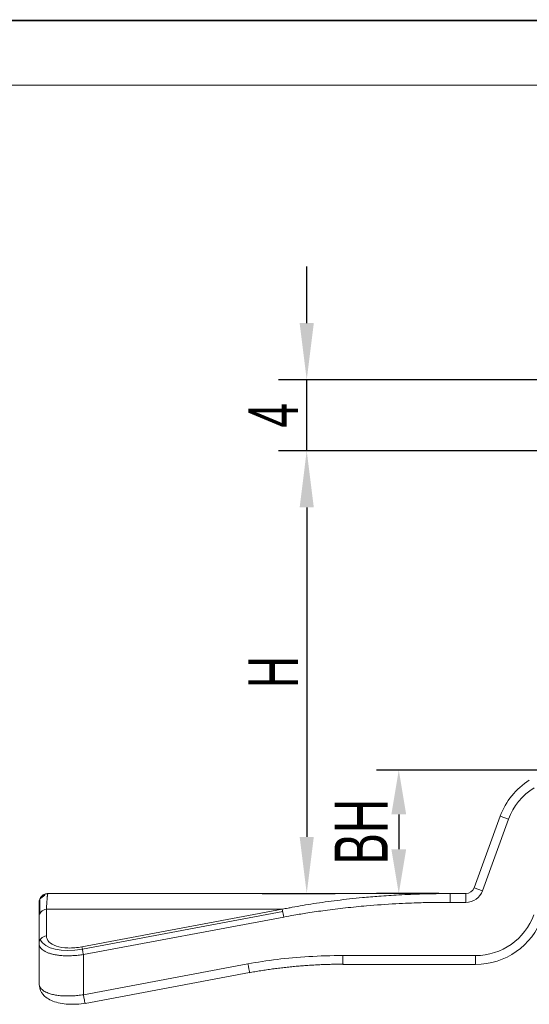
# Model space of a CAD drawing. Header units: inches. Extents: x 140955 to 141172, y 128344 to 128498.
# Tile 3 of 6: x 140994 to 141023, y 128442 to 128498. Entities that reach past the tile are written whole.
import ezdxf

# ---------------------------------------------------------------- set-up
doc = ezdxf.new("R2010")
doc.units = ezdxf.units.IN
for name, color, linetype, lineweight in [('1', 7, 'Continuous', 18), ('实线层', 7, 'Continuous', 25), ('尺寸线层', 3, 'Continuous', 18)]:
    doc.layers.add(name, color=color, linetype=linetype, lineweight=lineweight)
doc.styles.add('标准', font='txt', dxfattribs={"width": 0.667})
doc.dimstyles.new('对齐', dxfattribs={"dimtxt": 3, "dimasz": 2.5, "dimexe": 1.25, "dimexo": 0.625, "dimtad": 1, "dimdsep": 46, "dimtxsty": '标准', "dimcen": 2.5, "dimclrd": 3, "dimclre": 3, "dimclrt": 3, "dimadec": 0, "dimazin": 0, "dimtfac": 1, "dimtmove": 0, "dimatfit": 3, "dimfxl": 1, "dimarcsym": 0})
doc.dimstyles.new('标准', dxfattribs={"dimscale": 0.8, "dimtxt": 3.5, "dimasz": 4, "dimexe": 2, "dimexo": 0, "dimtad": 1, "dimdec": 1, "dimdsep": 46, "dimtxsty": '标准', "dimblk": '_CAXARROW', "dimcen": 0, "dimdle": 8, "dimazin": 2, "dimtfac": 0.707107, "dimtmove": 0, "dimatfit": 3, "dimfxl": 1, "dimtolj": 1, "dimarcsym": 1})

# ---------------------------------------------------------------- blocks, each defined once
blk = doc.blocks.new('_CAXARROW')
blk.add_hatch(color=0).paths.add_polyline_path([(0, 0), (-1, 0.125), (-1, -0.125)], flags=0)
blk = doc.blocks.new('*D10')
at = {"layer": 'Defpoints', "color": 0, "transparency": 16777216}
for p in [(141026.219, 128473.474), (141007.744, 128448.474), (141010.257, 128448.474)]:
    blk.add_point(p, dxfattribs=at)
at = {"layer": '尺寸线层', "color": 0, "linetype": 'Continuous', "lineweight": -2, "transparency": 16777216}
for p, q in [((141026.219, 128473.474), (141008.657, 128473.474)), ((141010.257, 128470.274), (141010.257, 128451.674)), ((141007.744, 128448.474), (141011.857, 128448.474))]:
    blk.add_line(p, q, dxfattribs=at)
at = {"layer": '尺寸线层', "color": 0, "lineweight": -2, "transparency": 16777216, "xscale": 3.2, "yscale": 3.2, "zscale": 3.2}
for p, rotation in [((141010.257, 128473.474), 90), ((141010.257, 128448.474), 270)]:
    blk.add_blockref('_CAXARROW', p, dxfattribs=dict(at, rotation=rotation))
at = {"layer": '尺寸线层', "color": 0, "transparency": 16777216, "insert": (141008.357, 128460.974), "char_height": 2.8, "width": 5.6, "attachment_point": 5, "rotation": 90, "style": '标准'}
blk.add_mtext('\\A1;H', dxfattribs=at)
blk = doc.blocks.new('*D12')
at = {"layer": 'Defpoints', "color": 0, "transparency": 16777216}
for p in [(141010.257, 128477.474), (141031.139, 128477.474), (141022.305, 128473.474)]:
    blk.add_point(p, dxfattribs=at)
at = {"layer": '尺寸线层', "color": 0, "linetype": 'Continuous', "lineweight": -2, "transparency": 16777216}
for p, q in [((141010.257, 128480.674), (141010.257, 128483.874)), ((141031.139, 128477.474), (141008.657, 128477.474)), ((141010.257, 128473.474), (141010.257, 128477.474)), ((141022.305, 128473.474), (141008.657, 128473.474)), ((141010.257, 128470.274), (141010.257, 128467.074))]:
    blk.add_line(p, q, dxfattribs=at)
at = {"layer": '尺寸线层', "color": 0, "lineweight": -2, "transparency": 16777216, "xscale": 3.2, "yscale": 3.2, "zscale": 3.2}
for p, rotation in [((141010.257, 128477.474), 270), ((141010.257, 128473.474), 90)]:
    blk.add_blockref('_CAXARROW', p, dxfattribs=dict(at, rotation=rotation))
at = {"layer": '尺寸线层', "color": 0, "transparency": 16777216, "insert": (141008.357, 128475.474), "char_height": 2.8, "width": 5.6, "attachment_point": 5, "rotation": 90, "style": '标准'}
blk.add_mtext('\\A1;4', dxfattribs=at)
blk = doc.blocks.new('*D19')
at = {"layer": 'Defpoints', "color": 0, "transparency": 16777216}
for p in [(141024.979, 128455.445), (141015.455, 128448.474), (141018.351, 128448.474)]:
    blk.add_point(p, dxfattribs=at)
at = {"layer": '尺寸线层', "color": 3, "linetype": 'Continuous', "lineweight": -2, "transparency": 16777216}
for p, q in [((141024.354, 128455.445), (141014.205, 128455.445)), ((141015.455, 128452.945), (141015.455, 128450.974)), ((141017.726, 128448.474), (141014.205, 128448.474))]:
    blk.add_line(p, q, dxfattribs=at)
at = {"layer": '尺寸线层', "color": 3, "transparency": 16777216}
for points in [[(141015.039, 128452.945), (141015.872, 128452.945), (141015.455, 128455.445)], [(141015.039, 128450.974), (141015.872, 128450.974), (141015.455, 128448.474)]]:
    blk.add_solid(points, dxfattribs=at)
at = {"layer": '尺寸线层', "color": 3, "transparency": 16777216, "insert": (141013.33, 128451.96), "char_height": 3, "attachment_point": 5, "rotation": 90, "style": '标准'}
blk.add_mtext('BH', dxfattribs=at)

msp = doc.modelspace()

# ---------------------------------------------------------------- linework, layer by layer
at = {"color": 7, "linetype": 'Continuous', "lineweight": 13}
msp.add_lwpolyline([(140955.143, 128497.757, 0.095, 0.095, 0), (141172.255, 128497.757, 0.095, 0.095, 0)], format="xyseb", dxfattribs=at)
at = {"layer": '1', "linetype": 'Continuous'}
for p, q in [((141019.716, 128448.803), (141021.186, 128452.842)), ((141018.352, 128448.474), (140995.659, 128448.474)), ((141018.351, 128448.474), (141019.246, 128448.474)), ((141018.351, 128447.974), (141018.351, 128448.474)), ((140995.144, 128447.946), (140995.144, 128447.149)), ((141008.961, 128447.149), (141008.878, 128447.59)), ((140995.144, 128447.149), (140995.144, 128445.652)), ((140995.144, 128443.385), (140995.144, 128445.652)), ((140995.144, 128444.974), (140995.144, 128444.967)), ((140995.144, 128444.88), (140995.144, 128444.503)), ((141012.305, 128444.974), (141012.305, 128444.474)), ((140995.144, 128444.503), (140995.144, 128443.385)), ((141018.351, 128444.474), (141012.305, 128444.474)), ((141019.795, 128444.474), (141018.351, 128444.474)), ((140997.736, 128442.268), (141007.031, 128444.011))]:
    msp.add_line(p, q, dxfattribs=at)
at = {"layer": '1', "linetype": 'Continuous', "lineweight": 5}
for p, q in [((141020.186, 128448.632), (141021.656, 128452.671)), ((141021.656, 128452.671), (141021.186, 128452.842)), ((141019.716, 128448.803), (141020.186, 128448.632)), ((141019.246, 128447.974), (141019.246, 128448.474)), ((140995.561, 128447.59), (141008.878, 128447.59)), ((140995.561, 128447.59), (140995.561, 128446.093)), ((141008.878, 128447.59), (140997.561, 128445.468)), ((141019.246, 128447.974), (141018.351, 128447.974)), ((141008.903, 128447.455), (140997.587, 128445.333)), ((140997.644, 128445.027), (141008.961, 128447.149)), ((140997.644, 128445.027), (140997.644, 128442.76)), ((141012.305, 128444.974), (141018.351, 128444.974)), ((141018.351, 128444.974), (141019.795, 128444.974)), ((141019.795, 128444.474), (141019.795, 128444.974)), ((141006.939, 128444.503), (140997.644, 128442.76))]:
    msp.add_line(p, q, dxfattribs=at)
at = {"layer": '1', "linetype": 'Continuous'}
for centre, radius, start, end in [((141024.945, 128451.474), 4, 121.9648, 160), ((141019.246, 128448.974), 0.5, 270, 340), ((141019.795, 128448.474), 4, 270, 340)]:
    msp.add_arc(centre, radius, start, end, dxfattribs=at)
at = {"layer": '1', "linetype": 'Continuous', "lineweight": 5}
for centre, radius, start, end in [((141024.945, 128451.474), 3.5, 121.9635, 160), ((141019.246, 128448.974), 1, 270, 340), ((141019.795, 128448.474), 3.5, 270.0006, 340)]:
    msp.add_arc(centre, radius, start, end, dxfattribs=at)
at = {"layer": '1', "linetype": 'Continuous'}
for centre, major_axis, start_param, end_param in [((140995.644, 128447.149), (0.5, 0), 1.736955, 3.141593), ((140995.644, 128445.652), (-0.5, 0), 4.878548, 6.283185), ((140995.644, 128443.385), (-0.5, 0), 0, 0.297074)]:
    msp.add_ellipse(centre, major_axis=major_axis, ratio=0.894427, start_param=start_param, end_param=end_param, dxfattribs=at)
at = {"layer": '1', "linetype": 'Continuous', "lineweight": 5}
msp.add_ellipse((140997.644, 128446.594), major_axis=(-2.483, -0.612), ratio=0.477922, start_param=0.102164, end_param=1.430608, dxfattribs=at)
at = {"layer": '1', "linetype": 'Continuous'}
for points, knots in [([(140995.644, 128448.474), (140995.585, 128448.474), (140995.521, 128448.464), (140995.398, 128448.415), (140995.339, 128448.377), (140995.242, 128448.279), (140995.203, 128448.22), (140995.155, 128448.097), (140995.144, 128448.033), (140995.144, 128447.974)], [0, 0, 0, 0, 0.1959413, 0.1959413, 0.3918826, 0.3918826, 0.5878239, 0.5878239, 0.7837652, 0.7837652, 0.7837652, 0.7837652]), ([(140995.648, 128448.461), (140995.617, 128448.461), (140995.554, 128448.455), (140995.459, 128448.429), (140995.368, 128448.382), (140995.315, 128448.338), (140995.29, 128448.313)], [0, 0, 0, 0, 0.0925197, 0.1907121, 0.2930794, 0.3976576, 0.3976576, 0.3976576, 0.3976576]), ([(140995.644, 128448.474), (140995.642, 128448.473), (140995.638, 128448.471), (140995.632, 128448.458), (140995.626, 128448.438), (140995.622, 128448.419), (140995.62, 128448.408), (140995.62, 128448.406)], [0, 0, 0, 0, 0.01940941, 0.03773836, 0.05498683, 0.07115482, 0.07376226, 0.07376226, 0.07376226, 0.07376226]), ([(141009.201, 128447.653), (141009.281, 128447.668), (141009.558, 128447.72), (141010.041, 128447.805), (141010.661, 128447.906), (141011.308, 128448.001), (141011.984, 128448.09), (141012.687, 128448.172), (141013.47, 128448.252), (141014.395, 128448.331), (141015.523, 128448.404), (141016.866, 128448.462), (141017.833, 128448.47), (141018.351, 128448.474)], [0, 0, 0, 0, 0.245026, 0.845562, 1.472982, 2.127301, 2.808535, 3.516697, 4.2518, 5.169683, 6.30049, 7.644225, 9.20089, 9.20089, 9.20089, 9.20089]), ([(141008.961, 128447.149), (141009.152, 128447.184), (141009.602, 128447.266), (141010.379, 128447.393), (141011.349, 128447.534), (141012.457, 128447.67), (141013.788, 128447.798), (141014.983, 128447.883), (141015.978, 128447.932), (141016.712, 128447.959), (141017.486, 128447.975), (141018.063, 128447.975), (141018.351, 128447.974)], [0, 0, 0, 0, 0.584156, 1.371434, 2.361942, 3.524739, 4.720583, 6.371982, 7.119891, 7.709087, 8.57542, 9.440656, 9.440656, 9.440656, 9.440656]), ([(140995.224, 128445.415), (140995.223, 128445.417), (140995.196, 128445.453), (140995.155, 128445.53), (140995.148, 128445.611), (140995.144, 128445.652)], [0, 0, 0, 0, 0.0041154, 0.1261511, 0.2536177, 0.2536177, 0.2536177, 0.2536177]), ([(140995.165, 128443.267), (140995.172, 128443.084), (140995.271, 128442.838), (140995.586, 128442.561), (140995.912, 128442.394), (140996.316, 128442.277), (140996.777, 128442.219), (140997.269, 128442.22), (140997.594, 128442.257), (140997.756, 128442.285)], [0, 0, 0, 0, 0.769278, 1.157658, 1.546776, 1.93522, 2.320884, 2.701353, 3.074838, 3.074838, 3.074838, 3.074838])]:
    msp.add_open_spline(points, degree=3, knots=knots, dxfattribs=at)
for points, degree in [([(140995.46, 128448.385), (140995.179, 128448.157)], 1), ([(140995.18, 128448.107), (140995.179, 128447.944), (140995.179, 128447.313)], 2), ([(141006.939, 128444.503), (141007.466, 128444.602), (141008.566, 128444.77), (141010.346, 128444.933), (141011.636, 128444.974), (141012.305, 128444.974)], 3), ([(141007, 128444.005), (141009.647, 128444.487), (141012.337, 128444.487)], 2)]:
    msp.add_open_spline(points, degree=degree, dxfattribs=at)
at = {"layer": '1', "linetype": 'Continuous', "lineweight": 5}
for points, knots in [([(140995.62, 128448.406), (140995.619, 128448.399), (140995.616, 128448.381), (140995.612, 128448.351), (140995.608, 128448.317), (140995.604, 128448.283), (140995.598, 128448.22), (140995.59, 128448.119), (140995.58, 128447.96), (140995.57, 128447.786), (140995.564, 128447.654), (140995.561, 128447.59)], [0, 0, 0, 0, 0.0520606, 0.1104887, 0.1644098, 0.2138239, 0.258731, 0.4101286, 0.5538833, 0.690001, 0.8184885, 0.8184885, 0.8184885, 0.8184885]), ([(140997.561, 128445.468), (140997.295, 128445.418), (140996.752, 128445.371), (140995.847, 128445.518), (140995.561, 128445.847), (140995.561, 128446.093)], [0, 0, 0, 0, 0.577321, 1.154642, 2.309283, 2.309283, 2.309283, 2.309283]), ([(140997.644, 128445.027), (140997.594, 128445.02), (140997.495, 128445.006), (140997.345, 128444.989), (140997.198, 128444.976), (140997.051, 128444.967), (140996.907, 128444.961), (140996.766, 128444.959), (140996.628, 128444.961), (140996.493, 128444.966), (140996.363, 128444.976), (140996.237, 128444.989), (140996.117, 128445.005), (140996.002, 128445.026), (140995.867, 128445.056), (140995.717, 128445.099), (140995.56, 128445.161), (140995.42, 128445.235), (140995.305, 128445.32), (140995.247, 128445.383), (140995.224, 128445.415)], [0, 0, 0, 0, 0.114346, 0.228279, 0.341869, 0.455184, 0.568295, 0.681271, 0.794182, 0.9071, 1.020095, 1.133238, 1.246597, 1.360243, 1.474246, 1.668133, 1.872009, 2.086126, 2.310699, 2.53762, 2.53762, 2.53762, 2.53762]), ([(140997.561, 128445.468), (140997.569, 128445.428), (140997.581, 128445.364), (140997.61, 128445.21), (140997.627, 128445.118), (140997.644, 128445.027)], [0, 0, 0, 0, 0.2243701, 0.2243701, 0.4487402, 0.4487402, 0.4487402, 0.4487402]), ([(141007.031, 128444.011), (141007.031, 128444.011), (141007.031, 128444.012), (141007.03, 128444.016), (141007.026, 128444.042), (141007.009, 128444.129), (141006.998, 128444.192), (141006.97, 128444.337), (141006.955, 128444.42), (141006.939, 128444.503)], [0, 0, 0, 0, 0.0152353, 0.0152353, 0.1768199, 0.1768199, 0.3384044, 0.3384044, 0.499989, 0.499989, 0.499989, 0.499989]), ([(140997.644, 128442.76), (140997.593, 128442.753), (140997.489, 128442.738), (140997.334, 128442.72), (140997.177, 128442.706), (140997.022, 128442.696), (140996.867, 128442.691), (140996.715, 128442.69), (140996.565, 128442.694), (140996.419, 128442.702), (140996.278, 128442.715), (140996.143, 128442.733), (140996.013, 128442.756), (140995.891, 128442.783), (140995.77, 128442.816), (140995.648, 128442.856), (140995.525, 128442.908), (140995.407, 128442.973), (140995.301, 128443.053), (140995.216, 128443.149), (140995.156, 128443.26), (140995.148, 128443.342), (140995.144, 128443.385)], [0, 0, 0, 0, 0.108099, 0.217146, 0.327074, 0.43785, 0.54945, 0.66186, 0.775068, 0.889046, 1.003741, 1.119116, 1.235167, 1.351863, 1.469458, 1.605178, 1.758898, 1.930466, 2.119781, 2.326678, 2.551198, 2.793229, 2.793229, 2.793229, 2.793229]), ([(140997.644, 128442.76), (140997.66, 128442.677), (140997.675, 128442.594), (140997.702, 128442.449), (140997.714, 128442.387), (140997.728, 128442.314), (140997.731, 128442.293), (140997.734, 128442.281)], [0, 0, 0, 0, 0.1838231, 0.1838231, 0.3676463, 0.3676463, 0.487006, 0.487006, 0.487006, 0.487006])]:
    msp.add_open_spline(points, degree=3, knots=knots, dxfattribs=at)
msp.add_open_spline([(141008.878, 128447.59), (141008.986, 128447.611), (141009.093, 128447.632), (141009.201, 128447.653)], degree=3, dxfattribs=at)
at = {"layer": '实线层', "lineweight": 13}
msp.add_line((140968.174, 128494.102), (141168.6, 128494.102), dxfattribs=at)

# ---------------------------------------------------------------- dimensions: what is measured, and where the dimension line sits
at = {"layer": '尺寸线层', "color": 3}
dim = msp.add_linear_dim(base=(141010.257, 128477.474), p1=(141022.305, 128473.474), p2=(141031.139, 128477.474), angle=90, dimstyle='标准', override={"dimsah": 1, "dimtzin": 8}, dxfattribs=at)
dim.commit()
dim.dimension.update_dxf_attribs({"geometry": '*D12', "text_midpoint": (141008.357, 128475.474)})
dim = msp.add_linear_dim(base=(141010.257, 128448.474), p1=(141026.219, 128473.474), p2=(141007.744, 128448.474), angle=270, text='H', dimstyle='标准', override={"dimsah": 1}, dxfattribs=at)
dim.commit()
dim.dimension.update_dxf_attribs({"geometry": '*D10', "text_midpoint": (141008.357, 128460.974)})
at = {"layer": '尺寸线层'}
dim = msp.add_linear_dim(base=(141015.455, 128448.474), p1=(141024.979, 128455.445), p2=(141018.351, 128448.474), angle=90, text='BH', dimstyle='对齐', override={"dimarcsym": 1}, dxfattribs=at)
dim.commit()
dim.dimension.update_dxf_attribs({"geometry": '*D19', "text_midpoint": (141013.33, 128451.96)})

doc.saveas('drawing.dxf')
